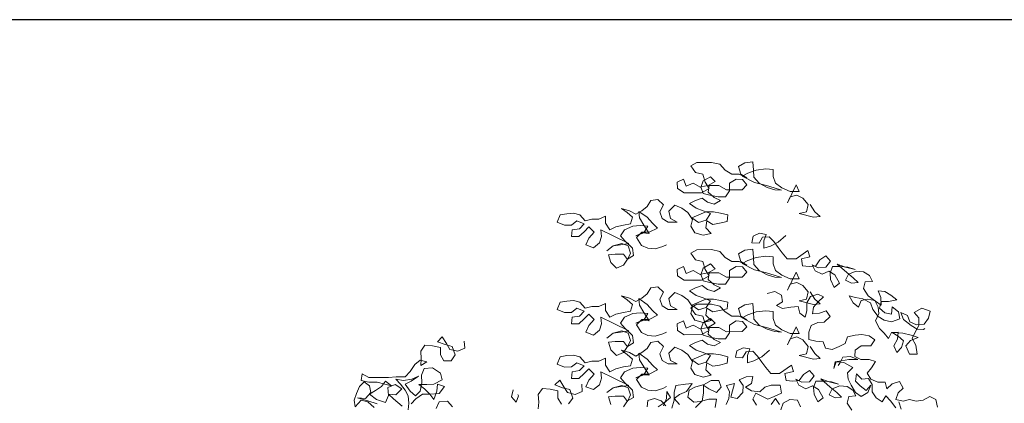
# Model space of a CAD drawing. Header units: metres. Extents: x -1 to 197910, y -70 to 354116.
# Tile 60 of 65: x 126.02 to 132.04, y 23.45 to 25.79. Entities that reach past the tile are written whole.
import ezdxf

# ---------------------------------------------------------------- set-up
doc = ezdxf.new("R2010")
doc.units = ezdxf.units.M
doc.layers.add('N-WE-AL-DETAIL-G', color=7, linetype='Continuous', lineweight=9)

# ---------------------------------------------------------------- blocks, each defined once
blk = doc.blocks.new('Boom_zijaanzicht')
at = {"color": 0, "ltscale": 0.05, "flags": 128}
for points in [[(-0.9411, 11.0561), (-0.9703, 11.0124), (-1.0031, 10.9833), (-0.963, 10.9796), (-0.8756, 11.0014), (-0.9193, 11.0123), (-0.9302, 11.0561), (-0.8973, 11.0961), (-0.8609, 11.1143), (-0.8208, 11.1034), (-0.8026, 11.0669), (-0.8572, 11.1763), (-0.8754, 11.1362), (-0.8208, 11.1361), (-0.7697, 11.158), (-0.7296, 11.1871), (-0.715, 11.2272), (-0.715, 11.2709), (-0.6712, 11.2745), (-0.6129, 11.2672), (-0.5619, 11.2489), (-0.5255, 11.2306), (-0.6021, 11.1906), (-0.675, 11.1725), (-0.7224, 11.1579), (-0.7661, 11.1434), (-0.726, 11.147), (-0.6786, 11.1615), (-0.6312, 11.187), (-0.5984, 11.2234), (-0.5947, 11.2671), (-0.591, 11.3182), (-0.5436, 11.3108), (-0.5036, 11.2889), (-0.5182, 11.2416), (-0.5547, 11.2197), (-0.5073, 11.2415), (-0.4635, 11.2415), (-0.4234, 11.267), (-0.3906, 11.3034), (-0.3396, 11.3143), (-0.2484, 11.3142), (-0.212, 11.2923), (-0.2412, 11.2522), (-0.285, 11.2413), (-0.2996, 11.194), (-0.3251, 11.1539), (-0.2778, 11.1284), (-0.1721, 11.1283), (-0.132, 11.1537), (-0.1283, 11.1938), (-0.1684, 11.2121), (-0.183, 11.1684), (-0.2267, 11.1866), (-0.2741, 11.1612), (-0.2886, 11.2013), (-0.3323, 11.2268), (-0.3615, 11.1977), (-0.3178, 11.1721), (-0.2741, 11.1648), (-0.2887, 11.1247), (-0.3288, 11.1138), (-0.3798, 11.1029), (-0.4236, 11.103), (-0.449, 11.1395), (-0.449, 11.1868), (-0.4891, 11.2124), (-0.5292, 11.2088), (-0.5547, 11.176), (-0.5256, 11.1468), (-0.4308, 11.1467), (-0.3834, 11.1722), (-0.3251, 11.1721), (-0.3179, 11.132), (-0.3543, 11.0993), (-0.3944, 11.0811), (-0.3544, 11.0592), (-0.3143, 11.0701), (-0.2814, 11.0956), (-0.2414, 11.081), (-0.2049, 11.0627), (-0.2451, 11.0336), (-0.2888, 11.019), (-0.3326, 11.0009), (-0.3071, 10.9608), (-0.2597, 10.9461), (-0.2196, 10.9752), (-0.3034, 11.0118), (-0.3508, 11.0118), (-0.3945, 11.0046), (-0.4382, 10.9937), (-0.4346, 10.9536), (-0.3873, 10.9426), (-0.3472, 10.9353), (-0.3107, 10.9571), (-0.3035, 10.9134), (-0.3363, 10.8806), (-0.2889, 10.8696), (-0.2379, 10.8842), (-0.2124, 10.9242), (-0.2233, 10.9643), (-0.1941, 11.008), (-0.1576, 11.0335), (-0.1138, 11.0517), (-0.0774, 11.0152), (-0.0884, 10.9715), (-0.1285, 10.9497), (-0.0739, 10.9496), (-0.0374, 10.9714), (-0.0228, 11.0115), (-0.0446, 11.0553), (-0.0118, 11.088), (0.032, 11.0807), (0.0538, 11.0442), (0.0866, 11.0187), (0.123, 10.9968), (0.1631, 11.0186), (0.2105, 11.0332), (0.1777, 11.0077), (0.1448, 10.9786), (0.1557, 10.9385), (0.1995, 10.9311), (0.2468, 10.9202), (0.2832, 10.9019), (0.3088, 10.942), (0.3088, 10.9857), (0.3489, 10.9674), (0.3926, 10.9674), (0.4327, 10.9564), (0.4655, 10.9928), (0.5056, 11.0037), (0.5457, 11.0001), (0.5858, 10.9927), (0.604, 10.949), (0.5602, 10.9308), (0.5165, 10.9308), (0.4837, 10.9564), (0.44, 10.9382), (0.4691, 10.909), (0.5128, 10.9017), (0.5164, 10.8616), (0.4727, 10.8616), (0.4399, 10.8908), (0.4108, 10.92), (0.378, 10.8872), (0.4108, 10.8508), (0.4289, 10.8107), (0.3815, 10.7925), (0.3451, 10.8217), (0.3342, 10.8618), (0.3379, 10.9019), (0.2613, 10.8655), (0.1666, 10.8182), (0.2176, 10.8109), (0.2613, 10.8035), (0.3014, 10.7743), (0.2613, 10.8035), (0.2103, 10.8181), (0.1702, 10.8036), (0.1556, 10.7599), (0.1738, 10.7198), (0.1993, 10.7526), (0.2503, 10.7525), (0.2904, 10.7488), (0.2758, 10.7015), (0.2429, 10.6687), (0.1992, 10.687), (0.1738, 10.7234), (0.1373, 10.7453), (0.1447, 10.7891), (0.1884, 10.8327), (0.2176, 10.8655), (0.1921, 10.902), (0.1411, 10.9239), (0.0974, 10.9276), (0.05, 10.924), (0.0755, 10.8839), (0.1229, 10.8656), (0.0828, 10.8839), (0.0427, 10.8803), (0.0755, 10.9312), (0.1011, 10.975), (0.1048, 11.015), (0.0537, 10.9786), (0.0209, 10.9422), (-0.0083, 10.9131), (0.0427, 10.8875), (0.0864, 10.8875), (0.1192, 10.8547), (0.09, 10.8073), (0.0499, 10.7891), (0.0062, 10.7855), (-0.0412, 10.8002), (-0.063, 10.8111)], [(-0.7935, 10.8673), (-0.7462, 10.8272), (-0.6988, 10.8016), (-0.6587, 10.7906), (-0.6587, 10.8344), (-0.6732, 10.8745), (-0.6331, 10.8817), (-0.5931, 10.8635), (-0.5858, 10.8234), (-0.6295, 10.8198), (-0.6514, 10.8562), (-0.6915, 10.8599), (-0.7206, 10.8308), (-0.7462, 10.7944), (-0.7717, 10.7616), (-0.8009, 10.7252), (-0.8556, 10.7252), (-0.9284, 10.7763), (-0.9394, 10.7362), (-0.8884, 10.7253), (-0.8957, 10.6815), (-0.9358, 10.6779), (-0.9759, 10.6816), (-1.0014, 10.7181), (-1.0378, 10.7436), (-1.067, 10.7108), (-1.0378, 10.6744), (-0.9905, 10.6707), (-0.954, 10.6889), (-0.9723, 10.6524), (-1.016, 10.6306), (-1.0561, 10.6489), (-1.0925, 10.627), (-1.1217, 10.5761), (-1.089, 10.5505), (-1.0671, 10.5979), (-1.0634, 10.638), (-1.0779, 10.6781), (-1.1253, 10.6781), (-1.1727, 10.6745), (-1.2164, 10.66), (-1.1581, 10.6745), (-1.1071, 10.6927), (-1.1654, 10.6417), (-1.2055, 10.6089), (-1.2347, 10.5798), (-1.1946, 10.5761), (-1.1582, 10.5943), (-1.1764, 10.6308), (-1.2237, 10.649), (-1.2675, 10.6454), (-1.3039, 10.6236), (-1.3222, 10.5872), (-1.2784, 10.5835), (-1.2675, 10.5434), (-1.2967, 10.4997), (-1.3405, 10.4669), (-1.377, 10.4414), (-1.3733, 10.4888), (-1.3587, 10.5289), (-1.3988, 10.5253), (-1.4352, 10.5035), (-1.4717, 10.4743), (-1.4207, 10.4634), (-1.377, 10.4633), (-1.3661, 10.4232), (-1.3989, 10.3941), (-1.439, 10.3868), (-1.4426, 10.4306), (-1.4827, 10.4015), (-1.49, 10.3577), (-1.439, 10.3395), (-1.3953, 10.3504), (-1.3588, 10.3722), (-1.326, 10.4159), (-1.3114, 10.456), (-1.264, 10.4814), (-1.2202, 10.4887), (-1.1801, 10.4996), (-1.2057, 10.4559), (-1.2385, 10.4304), (-1.253, 10.4705), (-1.2931, 10.4778), (-1.3369, 10.4706), (-1.3588, 10.4305), (-1.3624, 10.3904), (-1.3406, 10.3467), (-1.3662, 10.2993), (-1.3954, 10.2702), (-1.4209, 10.2374), (-1.4391, 10.2739), (-1.4792, 10.2775), (-1.4756, 10.2338), (-1.4537, 10.1937), (-1.472, 10.1536), (-1.5011, 10.1828), (-1.512, 10.2229), (-1.4792, 10.252), (-1.4427, 10.2739), (-1.5083, 10.2703), (-1.5594, 10.2594), (-1.6031, 10.2449), (-1.5557, 10.2266), (-1.5266, 10.1938), (-1.5485, 10.1428), (-1.5959, 10.1428), (-1.5886, 10.1975), (-1.5667, 10.2375), (-1.5848, 10.2776), (-1.6067, 10.3178), (-1.6066, 10.3651), (-1.5775, 10.3979), (-1.6248, 10.4235), (-1.6758, 10.4053), (-1.6649, 10.3615), (-1.6395, 10.3251), (-1.5921, 10.3214), (-1.552, 10.3396), (-1.5374, 10.3796), (-1.4973, 10.3978), (-1.5119, 10.3541), (-1.5593, 10.3177), (-1.5958, 10.2959), (-1.6359, 10.2923), (-1.6431, 10.2996)], [(-0.9411, 10.5227), (-0.9703, 10.479), (-1.0031, 10.4498), (-0.963, 10.4462), (-0.8756, 10.4679), (-0.9193, 10.4789), (-0.9302, 10.5227), (-0.8973, 10.5627), (-0.8609, 10.5809), (-0.8208, 10.5699), (-0.8026, 10.5335), (-0.8572, 10.6429), (-0.8754, 10.6028), (-0.8208, 10.6027), (-0.7697, 10.6246), (-0.7296, 10.6537), (-0.715, 10.6938), (-0.715, 10.7375), (-0.6712, 10.7411), (-0.6129, 10.7337), (-0.5619, 10.7155), (-0.5255, 10.6972), (-0.6021, 10.6572), (-0.675, 10.639), (-0.7224, 10.6245), (-0.7661, 10.61), (-0.726, 10.6136), (-0.6786, 10.6281), (-0.6312, 10.6536), (-0.5984, 10.69), (-0.5947, 10.7337), (-0.591, 10.7847), (-0.5436, 10.7774), (-0.5036, 10.7555), (-0.5182, 10.7081), (-0.5547, 10.6863), (-0.5073, 10.7081), (-0.4635, 10.7081), (-0.4234, 10.7336), (-0.3906, 10.77), (-0.3396, 10.7809), (-0.2484, 10.7808), (-0.212, 10.7589), (-0.2412, 10.7188), (-0.285, 10.7079), (-0.2996, 10.6606), (-0.3251, 10.6205), (-0.2778, 10.595), (-0.1721, 10.5949), (-0.132, 10.6203), (-0.1283, 10.6604), (-0.1684, 10.6787), (-0.183, 10.635), (-0.2267, 10.6532), (-0.2741, 10.6277), (-0.2886, 10.6679), (-0.3323, 10.6934), (-0.3615, 10.6643), (-0.3178, 10.6387), (-0.2741, 10.6314), (-0.2887, 10.5913), (-0.3288, 10.5804), (-0.3798, 10.5695), (-0.4236, 10.5696), (-0.449, 10.606), (-0.449, 10.6534), (-0.4891, 10.679), (-0.5292, 10.6754), (-0.5547, 10.6426), (-0.5256, 10.6134), (-0.4308, 10.6133), (-0.3834, 10.6388), (-0.3251, 10.6387), (-0.3179, 10.5986), (-0.3543, 10.5659), (-0.3944, 10.5477), (-0.3544, 10.5258), (-0.3143, 10.5367), (-0.2814, 10.5622), (-0.2414, 10.5475), (-0.2049, 10.5293), (-0.2451, 10.5002), (-0.2888, 10.4856), (-0.3326, 10.4675), (-0.3071, 10.4273), (-0.2597, 10.4127), (-0.2196, 10.4418), (-0.3034, 10.4784), (-0.3508, 10.4784), (-0.3945, 10.4712), (-0.4382, 10.4603), (-0.4346, 10.4202), (-0.3873, 10.4092), (-0.3472, 10.4019), (-0.3107, 10.4237), (-0.3035, 10.38), (-0.3363, 10.3472), (-0.2889, 10.3362), (-0.2379, 10.3507), (-0.2124, 10.3908), (-0.2233, 10.4309), (-0.1941, 10.4746), (-0.1576, 10.5001), (-0.1138, 10.5183), (-0.0774, 10.4818), (-0.0884, 10.4381), (-0.1285, 10.4162), (-0.0739, 10.4162), (-0.0374, 10.438), (-0.0228, 10.4781), (-0.0446, 10.5219), (-0.0118, 10.5546), (0.032, 10.5473), (0.0538, 10.5108), (0.0866, 10.4853), (0.123, 10.4634), (0.1631, 10.4852), (0.2105, 10.4998), (0.1777, 10.4743), (0.1448, 10.4451), (0.1557, 10.4051), (0.1995, 10.3977), (0.2468, 10.3867), (0.2832, 10.3685), (0.3088, 10.4086), (0.3088, 10.4523), (0.3489, 10.434), (0.3926, 10.434), (0.4327, 10.423), (0.4655, 10.4594), (0.5056, 10.4703), (0.5457, 10.4666), (0.5858, 10.4593), (0.604, 10.4156), (0.5602, 10.3974), (0.5165, 10.3974), (0.4837, 10.423), (0.44, 10.4048), (0.4691, 10.3756), (0.5128, 10.3683), (0.5164, 10.3282), (0.4727, 10.3282), (0.4399, 10.3574), (0.4108, 10.3866), (0.378, 10.3538), (0.4108, 10.3174), (0.4289, 10.2773), (0.3815, 10.2591), (0.3451, 10.2883), (0.3342, 10.3284), (0.3379, 10.3684), (0.2613, 10.3321), (0.1666, 10.2848), (0.2176, 10.2774), (0.2613, 10.2701), (0.3014, 10.2409), (0.2613, 10.2701), (0.2103, 10.2847), (0.1702, 10.2702), (0.1556, 10.2265), (0.1738, 10.1864), (0.1993, 10.2192), (0.2503, 10.2191), (0.2904, 10.2154), (0.2758, 10.1681), (0.2429, 10.1353), (0.1992, 10.1536), (0.1738, 10.19), (0.1373, 10.2119), (0.1447, 10.2556), (0.1884, 10.2993), (0.2176, 10.3321), (0.1921, 10.3686), (0.1411, 10.3905), (0.0974, 10.3942), (0.05, 10.3906), (0.0755, 10.3505), (0.1229, 10.3322), (0.0828, 10.3505), (0.0427, 10.3468), (0.0755, 10.3978), (0.1011, 10.4415), (0.1048, 10.4816), (0.0537, 10.4452), (0.0209, 10.4088), (-0.0083, 10.3797), (0.0427, 10.3541), (0.0864, 10.3541), (0.1192, 10.3213), (0.09, 10.2739), (0.0499, 10.2557), (0.0062, 10.2521), (-0.0412, 10.2667), (-0.063, 10.2777)], [(-0.6784, 10.5134), (-0.7258, 10.5244), (-0.7659, 10.5025), (-0.7732, 10.4625), (-0.7368, 10.4406), (-0.7733, 10.4224), (-0.8243, 10.4297), (-0.868, 10.4334), (-0.879, 10.3933), (-0.9118, 10.3678), (-0.9227, 10.4079), (-0.9226, 10.4553), (-0.9445, 10.4954), (-0.9882, 10.51), (-1.0246, 10.4918), (-0.9919, 10.4627), (-0.9627, 10.4298), (-0.9555, 10.3897), (-0.9992, 10.3934), (-1.0393, 10.408), (-1.0648, 10.3716), (-1.0284, 10.3388), (-0.9883, 10.3351), (-0.9483, 10.3169), (-0.9337, 10.2768), (-0.9338, 10.233), (-0.9775, 10.2221), (-1.0213, 10.2185), (-1.0359, 10.1784), (-1.076, 10.1712), (-1.1197, 10.1895), (-1.1561, 10.2077), (-1.1706, 10.2478), (-1.218, 10.2588), (-1.2581, 10.2625), (-1.3018, 10.2552), (-1.3383, 10.2297), (-1.3128, 10.1933), (-1.2545, 10.1932), (-1.2181, 10.1677), (-1.2145, 10.1276), (-1.2509, 10.1094), (-1.302, 10.1094), (-1.3421, 10.0986), (-1.3166, 10.0584), (-1.2911, 10.0256), (-1.313, 9.9892), (-1.3568, 9.971), (-1.4005, 9.9711), (-1.4115, 9.931), (-1.4442, 9.9602), (-1.4879, 9.9748), (-1.5099, 9.9347), (-1.4807, 9.9055), (-1.4662, 9.8654), (-1.5099, 9.8545), (-1.55, 9.8655), (-1.5901, 9.8546), (-1.6338, 9.8619), (-1.6739, 9.8838), (-1.7104, 9.8657), (-1.7213, 9.8183)], [(-0.8831, 9.8212), (-0.8649, 9.8612), (-0.8175, 9.8648), (-0.7774, 9.8429), (-0.7629, 9.8028)], [(0.0535, 9.8203), (0.0499, 9.8604), (0.0098, 9.8714), (-0.0303, 9.8568), (-0.0595, 9.8277)], [(-0.0449, 9.8277), (-0.0631, 9.8714), (-0.0667, 9.9152), (-0.0886, 9.8787), (-0.0486, 9.8459), (-0.0121, 9.8204)], [(-0.096, 9.8132), (-0.1105, 9.8605), (-0.1105, 9.9079), (-0.1213, 9.9517), (-0.1797, 9.959), (-0.2197, 9.9627), (-0.187, 9.9153), (-0.1433, 9.897), (-0.1105, 9.8715), (-0.1433, 9.8351)], [(-0.2417, 9.8169), (-0.2818, 9.8571), (-0.289, 9.9044), (-0.289, 9.9555), (-0.3363, 9.981), (-0.3837, 9.9811), (-0.3983, 9.941), (-0.3692, 9.9082), (-0.3218, 9.93), (-0.2853, 9.9555), (-0.238, 9.9408), (-0.2015, 9.9226), (-0.1943, 9.8788), (-0.2308, 9.8497), (-0.2709, 9.8534), (-0.3219, 9.868), (-0.3692, 9.8681), (-0.362, 9.817)], [(-0.4276, 9.8353), (-0.4458, 9.8718), (-0.4494, 9.9119), (-0.4311, 9.9519), (-0.4785, 9.9629), (-0.4676, 9.9192), (-0.4567, 9.8791), (-0.4968, 9.8718), (-0.5296, 9.9083), (-0.5332, 9.952), (-0.5076, 9.9848), (-0.5513, 10.0031), (-0.5914, 10.0068), (-0.5842, 9.963), (-0.5477, 9.9411), (-0.5842, 9.9193), (-0.6352, 9.912), (-0.6644, 9.9412), (-0.7044, 9.9522), (-0.7591, 9.9522), (-0.7664, 9.9049), (-0.7227, 9.883), (-0.6827, 9.8684), (-0.6097, 9.9047), (-0.5915, 9.8683), (-0.6134, 9.8318)], [(-0.7045, 9.8356), (-0.73, 9.872), (-0.7556, 9.8356)], [(-0.9411, 10.1893), (-0.9703, 10.1456), (-1.0031, 10.1165), (-0.963, 10.1128), (-0.8756, 10.1346), (-0.9193, 10.1455), (-0.9302, 10.1893), (-0.8973, 10.2293), (-0.8609, 10.2475), (-0.8208, 10.2366), (-0.8026, 10.2001), (-0.8572, 10.3095), (-0.8754, 10.2694), (-0.8208, 10.2694), (-0.7697, 10.2912), (-0.7296, 10.3203), (-0.715, 10.3604), (-0.715, 10.4041), (-0.6712, 10.4077), (-0.6129, 10.4004), (-0.5619, 10.3821), (-0.5255, 10.3638), (-0.6021, 10.3238), (-0.675, 10.3057), (-0.7224, 10.2911), (-0.7661, 10.2766), (-0.726, 10.2802), (-0.6786, 10.2947), (-0.6312, 10.3202), (-0.5984, 10.3566), (-0.5947, 10.4003), (-0.591, 10.4514), (-0.5436, 10.444), (-0.5036, 10.4221), (-0.5182, 10.3748), (-0.5547, 10.3529), (-0.5073, 10.3748), (-0.4635, 10.3747), (-0.4234, 10.4002), (-0.3906, 10.4366), (-0.3396, 10.4475), (-0.2484, 10.4474), (-0.212, 10.4255), (-0.2412, 10.3854), (-0.285, 10.3746), (-0.2996, 10.3272), (-0.3251, 10.2871), (-0.2778, 10.2616), (-0.1721, 10.2615), (-0.132, 10.2869), (-0.1283, 10.327), (-0.1684, 10.3453), (-0.183, 10.3016), (-0.2267, 10.3198), (-0.2741, 10.2944), (-0.2886, 10.3345), (-0.3323, 10.36), (-0.3615, 10.3309), (-0.3178, 10.3053), (-0.2741, 10.298), (-0.2887, 10.2579), (-0.3288, 10.247), (-0.3798, 10.2362), (-0.4236, 10.2362), (-0.449, 10.2727), (-0.449, 10.32), (-0.4891, 10.3456), (-0.5292, 10.342), (-0.5547, 10.3092), (-0.5256, 10.28), (-0.4308, 10.2799), (-0.3834, 10.3054), (-0.3251, 10.3053), (-0.3179, 10.2653), (-0.3543, 10.2325), (-0.3944, 10.2143), (-0.3544, 10.1924), (-0.3143, 10.2033), (-0.2814, 10.2288), (-0.2414, 10.2142), (-0.2049, 10.1959), (-0.2451, 10.1668), (-0.2888, 10.1523), (-0.3326, 10.1341), (-0.3071, 10.094), (-0.2597, 10.0793), (-0.2196, 10.1085), (-0.3034, 10.145), (-0.3508, 10.145), (-0.3945, 10.1378), (-0.4382, 10.1269), (-0.4346, 10.0868), (-0.3873, 10.0758), (-0.3472, 10.0685), (-0.3107, 10.0903), (-0.3035, 10.0466), (-0.3363, 10.0138), (-0.2889, 10.0028), (-0.2379, 10.0174), (-0.2124, 10.0574), (-0.2233, 10.0975), (-0.1941, 10.1412), (-0.1576, 10.1667), (-0.1138, 10.1849), (-0.0774, 10.1484), (-0.0884, 10.1047), (-0.1285, 10.0829), (-0.0739, 10.0828), (-0.0374, 10.1046), (-0.0228, 10.1447), (-0.0446, 10.1885), (-0.0118, 10.2212), (0.032, 10.2139), (0.0538, 10.1774), (0.0866, 10.1519), (0.123, 10.13), (0.1631, 10.1518), (0.2105, 10.1664), (0.1777, 10.1409), (0.1448, 10.1118), (0.1557, 10.0717), (0.1995, 10.0643), (0.2468, 10.0534), (0.2832, 10.0351), (0.3088, 10.0752), (0.3088, 10.1189), (0.3489, 10.1006), (0.3926, 10.1006), (0.4327, 10.0896), (0.4655, 10.1261), (0.5056, 10.1369), (0.5457, 10.1333), (0.5858, 10.1259), (0.604, 10.0822), (0.5602, 10.064), (0.5165, 10.0641), (0.4837, 10.0896), (0.44, 10.0714), (0.4691, 10.0422), (0.5128, 10.0349), (0.5164, 9.9948), (0.4727, 9.9948), (0.4399, 10.024), (0.4108, 10.0532), (0.378, 10.0204), (0.4108, 9.984), (0.4289, 9.9439), (0.3815, 9.9257), (0.3451, 9.9549), (0.3342, 9.995), (0.3379, 10.0351), (0.2613, 9.9987), (0.1666, 9.9514), (0.2176, 9.9441), (0.2613, 9.9367), (0.3014, 9.9075), (0.2613, 9.9367), (0.2103, 9.9514), (0.1702, 9.9368), (0.1556, 9.8931), (0.1738, 9.853), (0.1993, 9.8858), (0.2503, 9.8857), (0.2904, 9.882), (0.2758, 9.8347)], [(0.1992, 9.8202), (0.1738, 9.8566), (0.1373, 9.8785), (0.1447, 9.9223), (0.1884, 9.966), (0.2176, 9.9987), (0.1921, 10.0352), (0.1411, 10.0571), (0.0974, 10.0608), (0.05, 10.0572), (0.0755, 10.0171), (0.1229, 9.9988), (0.0828, 10.0171), (0.0427, 10.0135), (0.0755, 10.0645), (0.1011, 10.1082), (0.1048, 10.1482), (0.0537, 10.1119), (0.0209, 10.0754), (-0.0083, 10.0463), (0.0427, 10.0208), (0.0864, 10.0207), (0.1192, 9.9879), (0.09, 9.9405), (0.0499, 9.9224), (0.0062, 9.9187), (-0.0412, 9.9334), (-0.063, 9.9443)], [(1.1728, 10.2226), (1.1691, 10.1789), (1.2128, 10.1606), (1.2602, 10.1715), (1.2821, 10.208), (1.3077, 10.248), (1.3368, 10.2188), (1.2894, 10.2007), (1.2457, 10.1898), (1.2274, 10.1388), (1.2529, 10.1023), (1.2966, 10.1023), (1.3185, 10.1387), (1.3185, 10.1824), (1.3659, 10.1933), (1.4133, 10.1969), (1.4388, 10.1604), (1.4351, 10.1131), (1.4387, 10.073), (1.4023, 10.0949), (1.4424, 10.1058), (1.4751, 10.0802), (1.5043, 10.0365), (1.5334, 10.0036), (1.588, 10.0036), (1.6354, 9.9999), (1.7557, 9.9998), (1.7958, 10.0216), (1.803, 9.9815), (1.7557, 9.9706), (1.7046, 9.9707), (1.6572, 9.9598), (1.6172, 9.9489), (1.6536, 9.978), (1.6791, 9.9452), (1.7155, 9.9197), (1.7519, 9.8978), (1.7082, 9.865), (1.6535, 9.8468), (1.6353, 9.8906), (1.639, 9.9379), (1.5953, 9.9562), (1.5552, 9.9307), (1.5916, 9.8943), (1.6353, 9.8979), (1.6061, 9.8687), (1.5514, 9.8251)], [(1.515, 9.8032), (1.5114, 9.8433), (1.5151, 9.887), (1.5333, 9.9235), (1.5625, 9.9599), (1.5917, 9.989), (1.5443, 9.9818), (1.4933, 9.9891), (1.4532, 10.0074), (1.4969, 9.9782), (1.5333, 9.9599), (1.5041, 9.9162), (1.4713, 9.8871), (1.4422, 9.9163), (1.4313, 9.9673), (1.435, 10.0147), (1.4168, 10.0548), (1.3658, 10.0585), (1.3184, 10.0257), (1.3074, 9.9856), (1.3584, 9.9601), (1.4021, 9.9564), (1.4495, 9.9563), (1.4167, 9.9309), (1.3839, 9.8981), (1.3583, 9.8653), (1.3402, 9.9164), (1.3365, 9.9601), (1.2928, 9.9456), (1.3256, 9.9018), (1.3802, 9.8981), (1.4276, 9.8981), (1.4677, 9.8689), (1.4968, 9.8397)], [(1.3437, 9.8107), (1.3255, 9.8508), (1.2745, 9.8545), (1.2453, 9.8217)], [(1.7227, 9.8176), (1.7628, 9.8504), (1.8029, 9.8613), (1.8393, 9.8211), (1.8467, 9.8612), (1.8321, 9.9013), (1.8139, 9.9451), (1.7848, 9.9743), (1.752, 9.9488), (1.7447, 9.9087), (1.7774, 9.8722), (1.8248, 9.8758), (1.7628, 9.8577), (1.7045, 9.8395)], [(-0.6933, 10.1672), (-0.646, 10.1271), (-0.5986, 10.1015), (-0.5585, 10.0905), (-0.5585, 10.1343), (-0.573, 10.1744), (-0.5329, 10.1816), (-0.4929, 10.1634), (-0.4856, 10.1233), (-0.5294, 10.1197), (-0.5512, 10.1561), (-0.5913, 10.1598), (-0.6205, 10.1307), (-0.646, 10.0943), (-0.6715, 10.0615), (-0.7007, 10.0251), (-0.7554, 10.0251), (-0.8282, 10.0762), (-0.8392, 10.0361), (-0.7882, 10.0252), (-0.7955, 9.9814), (-0.8356, 9.9778), (-0.8757, 9.9815), (-0.9012, 10.018), (-0.9376, 10.0435), (-0.9668, 10.0107), (-0.9377, 9.9743), (-0.8903, 9.9706), (-0.8538, 9.9888), (-0.8721, 9.9523), (-0.9158, 9.9305), (-0.9559, 9.9488), (-0.9924, 9.9269), (-1.0216, 9.876), (-0.9888, 9.8504), (-0.9669, 9.8978), (-0.9632, 9.9379), (-0.9777, 9.978), (-1.0251, 9.978), (-1.0725, 9.9744), (-1.1162, 9.9599), (-1.0579, 9.9744), (-1.0069, 9.9926), (-1.0652, 9.9416), (-1.1054, 9.9088), (-1.1345, 9.8797), (-1.0945, 9.876), (-1.058, 9.8942), (-1.0762, 9.9307), (-1.1235, 9.9489), (-1.1673, 9.9453), (-1.2037, 9.9235), (-1.222, 9.8871), (-1.1783, 9.8834), (-1.1674, 9.8433), (-1.1966, 9.7996)], [(-1.4844, 9.8509), (-1.499, 9.8071)], [(-1.4662, 9.8144), (-1.4334, 9.8581), (-1.4042, 9.8872), (-1.3824, 9.8508), (-1.3459, 9.8763), (-1.3204, 9.9127), (-1.3203, 9.9564), (-1.2984, 9.9928), (-1.2583, 9.9891), (-1.2255, 10.0219), (-1.2183, 9.9782), (-1.2474, 9.949), (-1.2839, 9.9199), (-1.313, 9.9528), (-1.2949, 9.909), (-1.2548, 9.8835), (-1.2183, 9.9089), (-1.1928, 9.9526), (-1.1745, 9.9891), (-1.1708, 10.0292), (-1.2036, 10.062), (-1.1489, 10.0911), (-1.1015, 10.0947), (-1.087, 10.0546), (-1.0943, 10.0947), (-1.1343, 10.102), (-1.1781, 10.1093), (-1.2327, 10.1094), (-1.189, 10.1276), (-1.1416, 10.1239), (-1.1234, 10.0874), (-1.1125, 10.0728)], [(0.4545, 9.9584), (0.4508, 9.9147), (0.4945, 9.8964), (0.5419, 9.9073), (0.5638, 9.9437), (0.5893, 9.9838), (0.6185, 9.9546), (0.5711, 9.9365), (0.5273, 9.9256), (0.5091, 9.8746), (0.5345, 9.8381)], [(0.5783, 9.838), (0.6002, 9.8745), (0.6002, 9.9182), (0.6476, 9.9291), (0.695, 9.9327), (0.7204, 9.8962), (0.7168, 9.8489), (0.7204, 9.8088)], [(0.8735, 9.9252), (0.8844, 9.8815), (0.8552, 9.8487), (0.8407, 9.8888), (0.8443, 9.8961)]]:
    blk.add_lwpolyline(points, dxfattribs=at)

msp = doc.modelspace()

# ---------------------------------------------------------------- linework, layer by layer
at = {"layer": 'Defpoints', "color": 6}
msp.add_lwpolyline([(68.2381, 25.7892), (68.2381, -14.6863), (163.3706, -14.6863), (163.3706, -9.962), (172.0599, -9.962), (172.0599, 25.7892)], close=True, dxfattribs=at)

# ---------------------------------------------------------------- block references
at = {"layer": 'N-WE-AL-DETAIL-G', "color": 252, "xscale": -1}
msp.add_blockref('Boom_zijaanzicht', (129.9076, 13.6035), dxfattribs=at)

doc.saveas('drawing.dxf')
